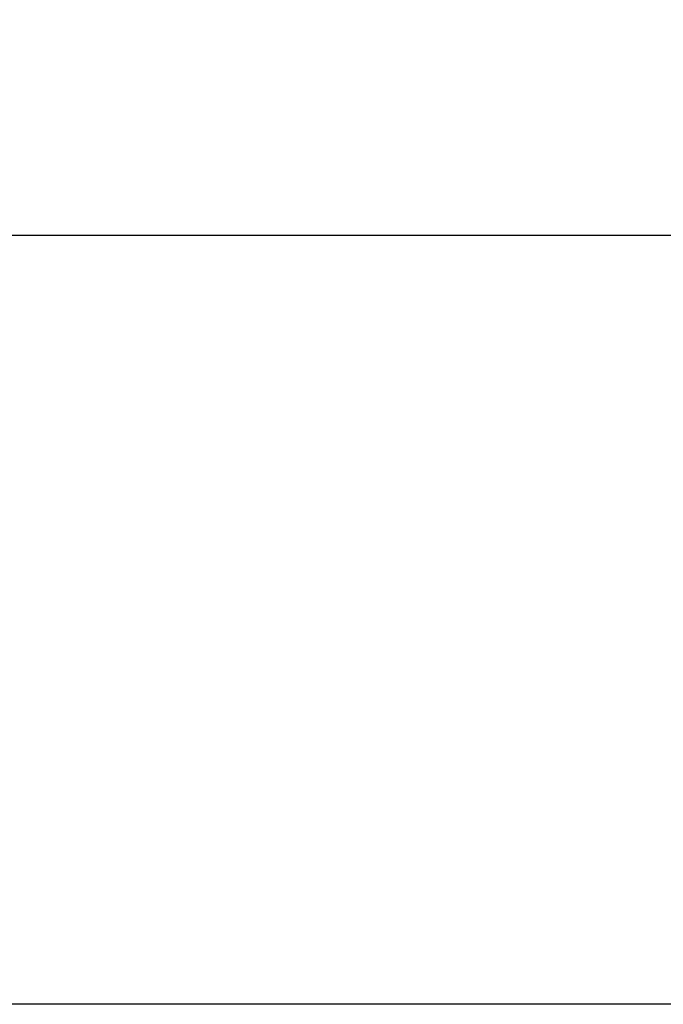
# Model space of a CAD drawing. Header units: millimetres. Extents: x 247761 to 294611, y 172579 to 236863.
# Tile 226 of 256: x 268619 to 268639, y 174620 to 174651. Entities that reach past the tile are written whole.
import ezdxf

# ---------------------------------------------------------------- set-up
doc = ezdxf.new("R2010")
doc.units = ezdxf.units.MM
doc.linetypes.add('ČÁRKOVANÁ', pattern=[19.049999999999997, 12.7, -6.35])
doc.layers.add('FASÁDA DETAILNÍ', color=4, linetype='Continuous')
doc.layers.add('NOVA', color=240, linetype='Continuous')

# ---------------------------------------------------------------- blocks, each defined once
blk = doc.blocks.new('A$C69D17D4D')
at = {"layer": 'FASÁDA DETAILNÍ', "linetype": 'ČÁRKOVANÁ', "ltscale": 5}
blk.add_lwpolyline([(1650.999978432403, 1249.00002156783), (-24919.00002156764, 1249.000021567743), (-24919.00002156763, 24919.00002156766), (1650.999978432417, 24919.00002156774)], close=True, dxfattribs=at)
at = {"layer": 'FASÁDA DETAILNÍ'}
blk.add_lwpolyline([(-6377.354742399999, 1272.74602788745), (-5989.663965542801, 1272.74602788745), (-5989.663965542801, 1316.74602788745), (-6377.354742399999, 1316.74602788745), (-6458.325621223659, 1316.74602788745), (-6458.325621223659, 1272.74602788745)], close=True, dxfattribs=at)

msp = doc.modelspace()

# ---------------------------------------------------------------- block references
at = {"layer": 'NOVA', "ltscale": 300}
msp.add_blockref('A$C69D17D4D', (274644.5174331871, 173371.2585875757), dxfattribs=at)

doc.saveas('drawing.dxf')
